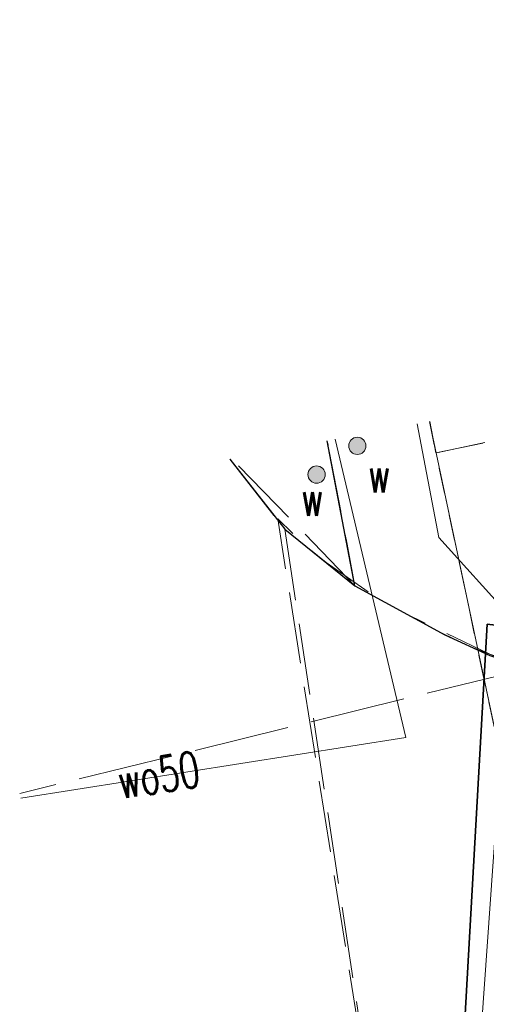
# Model space of a CAD drawing. Header units: metres. Extents: x 6567444 to 13135881, y 5574237 to 11149086.
# Tile 100 of 212: x 6567791 to 6567801, y 5574558 to 5574579. Entities that reach past the tile are written whole.
import ezdxf
from ezdxf.enums import TextEntityAlignment as Align

# ---------------------------------------------------------------- set-up
doc = ezdxf.new("R2010")
doc.units = ezdxf.units.M
for name, pattern in [('_MDCP$0$L_0_03', [1, 0.5, -0.5]), ('_MDCP$0$L_0_04', [1.5, 1, -0.5]), ('_MDCP$0$L_2_50', [2.5, 2, -0.5]), ('_MDCP$1$L_0_06', [2, 1.5, -0.5]), ('GE.I.6640.1.468.2024_MDCP_dodatkowe pomiary_12.03.2026$0$L_0_03', [1, 0.5, -0.5]), ('GE.I.6640.1.468.2024_MDCP_dodatkowe pomiary_12.03.2026$0$L_0_04', [1.5, 1, -0.5]), ('GE.I.6640.1.468.2024_MDCP_dodatkowe pomiary_12.03.2026$0$L_0_06', [2, 1.5, -0.5]), ('GE.I.6640.1.468.2024_MDCP_dodatkowe pomiary_12.03.2026$0$L_2_50', [2.5, 2, -0.5])]:
    doc.linetypes.add(name, pattern=pattern)
for name, color, linetype, lineweight in [('_MDCP$0$EGB_DzialkaEwidencyjna', 7, 'Continuous', 18), ('_MDCP$0$EGB_Klasouzytek', 92, 'Continuous', 18), ('_MDCP$0$EGB_KonturUzytkuGruntowego', 92, 'Continuous', 18), ('_MDCP$0$GES_PrzewodElektroenergetyczny', 1, 'Continuous', 18), ('_MDCP$0$GES_PrzewodElektroenergetyczny_Projektowany', 7, 'Continuous', 18), ('_MDCP$0$GES_UrzadzeniaSiecWodociagowa_P', 7, 'Continuous', 18), ('_MDCP$0$GES_UrzadzeniaTowarzyszczaceLiniowe', 7, 'Continuous', 18), ('_MDCP$0$OT_Komunikacja', 7, 'Continuous', 18), ('_MDCP$0$OT_ZagospodarowanieTerenu', 7, 'Continuous', 18), ('_MDCP$1$GES_PrzewodWodociagowy', 5, 'Continuous', 18), ('GE.I.6640.1.468.2024_MDCP_dodatkowe pomiary_12.03.2026$0$EGB_DzialkaEwidencyjna', 7, 'Continuous', 18), ('GE.I.6640.1.468.2024_MDCP_dodatkowe pomiary_12.03.2026$0$EGB_Klasouzytek', 92, 'Continuous', 18), ('GE.I.6640.1.468.2024_MDCP_dodatkowe pomiary_12.03.2026$0$EGB_KonturUzytkuGruntowego', 92, 'Continuous', 18), ('GE.I.6640.1.468.2024_MDCP_dodatkowe pomiary_12.03.2026$0$GES_PrzewodElektroenergetyczny', 1, 'Continuous', 18), ('GE.I.6640.1.468.2024_MDCP_dodatkowe pomiary_12.03.2026$0$GES_PrzewodElektroenergetyczny_Projektowany', 7, 'Continuous', 18), ('GE.I.6640.1.468.2024_MDCP_dodatkowe pomiary_12.03.2026$0$GES_PrzewodWodociagowy', 5, 'Continuous', 18), ('GE.I.6640.1.468.2024_MDCP_dodatkowe pomiary_12.03.2026$0$GES_UrzadzeniaSiecWodociagowa_P', 7, 'Continuous', 18), ('GE.I.6640.1.468.2024_MDCP_dodatkowe pomiary_12.03.2026$0$GES_UrzadzeniaTowarzyszczaceLiniowe', 7, 'Continuous', 18), ('GE.I.6640.1.468.2024_MDCP_dodatkowe pomiary_12.03.2026$0$OT_Komunikacja', 7, 'Continuous', 18), ('GE.I.6640.1.468.2024_MDCP_dodatkowe pomiary_12.03.2026$0$OT_ZagospodarowanieTerenu', 7, 'Continuous', 18)]:
    doc.layers.add(name, color=color, linetype=linetype, lineweight=lineweight)
doc.styles.add('_MDCP$0$STANDARD', font='simplex.shx')
doc.styles.add('GE.I.6640.1.468.2024_MDCP_dodatkowe pomiary_12.03.2026$0$STANDARD', font='simplex.shx')

# ---------------------------------------------------------------- blocks, each defined once
blk = doc.blocks.new('_MDCP$0$other_SUWW')
at = {"linetype": 'Continuous', "lineweight": 18}
blk.add_hatch(color=0, dxfattribs=at).paths.add_polyline_path([(0, -0.361, 1), (0, 0.361, 1)])
at = {"color": 0, "linetype": 'Continuous', "lineweight": 18}
blk.add_circle((0, 0), 0.361, dxfattribs=at)
blk = doc.blocks.new('_MDCP')
at = {"layer": '_MDCP$0$EGB_DzialkaEwidencyjna', "linetype": 'Continuous', "lineweight": 18}
for p, q in [((6567799.496, 5574570.502), (6567805.778, 5574540.875)), ((6567805.778, 5574540.875), (6567799.496, 5574570.502))]:
    blk.add_line(p, q, dxfattribs=at)
at = {"layer": '_MDCP$0$EGB_Klasouzytek', "lineweight": 18}
for points in [[(6567808.43, 5574567.42), (6567810.41, 5574567.57), (6567821.43, 5574569.65), (6567844.36, 5574573.98), (6567848.19, 5574557.83), (6567841.64, 5574556.2), (6567819.81, 5574551.02), (6567814.7, 5574549.3), (6567811.96, 5574548.85), (6567810.34, 5574548.58), (6567809.02, 5574546.47), (6567805.83, 5574540.63), (6567799.496, 5574570.502)], [(6567799.496, 5574570.502), (6567805.83, 5574540.63), (6567812.91, 5574512.76), (6567813.39, 5574510.85), (6567815.07, 5574503.11), (6567824.54, 5574464.39), (6567837.97, 5574408.39), (6567843.288, 5574339.737)]]:
    blk.add_lwpolyline(points, dxfattribs=at)
at = {"layer": '_MDCP$0$EGB_KonturUzytkuGruntowego', "linetype": '_MDCP$0$L_0_03', "lineweight": 18}
for points in [[(6567944.099, 5574577.571), (6567942.63, 5574577.28), (6567937.22, 5574576.21), (6567870.09, 5574563.29), (6567848.19, 5574557.83), (6567841.64, 5574556.2), (6567819.81, 5574551.02), (6567814.7, 5574549.3), (6567811.96, 5574548.85), (6567810.34, 5574548.58), (6567809.02, 5574546.47), (6567805.83, 5574540.63), (6567799.496, 5574570.502)], [(6567799.496, 5574570.502), (6567805.83, 5574540.63), (6567812.91, 5574512.76), (6567813.39, 5574510.85), (6567815.07, 5574503.11), (6567824.54, 5574464.39), (6567837.97, 5574408.39), (6567840.22, 5574379.37), (6567843.288, 5574339.738)]]:
    blk.add_lwpolyline(points, dxfattribs=at)
at = {"layer": '_MDCP$0$GES_PrzewodElektroenergetyczny', "color": 1, "linetype": 'Continuous', "lineweight": 18}
blk.add_lwpolyline([(6567799.244, 5574570.454), (6567799.692, 5574568.074), (6567801.195, 5574566.414), (6567800.221, 5574552.715), (6567799.94, 5574548.764), (6567802.143, 5574531.01), (6567802.165, 5574529.946)], dxfattribs=at)
at = {"layer": '_MDCP$0$GES_PrzewodElektroenergetyczny_Projektowany', "color": 1, "linetype": '_MDCP$0$L_2_50', "lineweight": 18}
blk.add_lwpolyline([(6567941.601, 5574591.372), (6567938.76, 5574590.8), (6567914.57, 5574585.93), (6567846.504, 5574572.507), (6567844.52, 5574571.99), (6567821.82, 5574566.24), (6567812.21, 5574565.66), (6567801.39, 5574565.29), (6567790.924, 5574562.714)], dxfattribs=at)
at = {"layer": '_MDCP$0$GES_UrzadzeniaTowarzyszczaceLiniowe', "color": 7, "linetype": 'Continuous', "lineweight": 35, "flags": 128}
blk.add_lwpolyline([(6567800.703, 5574566.257), (6567801.281, 5574566.192), (6567800.718, 5574553.771), (6567799.998, 5574553.761), (6567800.703, 5574566.257)], dxfattribs=at)
at = {"layer": '_MDCP$0$OT_Komunikacja', "color": 7, "linetype": '_MDCP$0$L_0_04', "lineweight": 18}
for points in [[(6567805, 5574571.537), (6567804.204, 5574569.805), (6567804.626, 5574569.631), (6567802.997, 5574564.859), (6567800.76, 5574565.628), (6567798.995, 5574566.484), (6567797.939, 5574567.064), (6567797.36, 5574570.1)], [(6567799.509, 5574570.504), (6567799.633, 5574569.846), (6567802.127, 5574570.368), (6567802.449, 5574571.057)]]:
    blk.add_lwpolyline(points, dxfattribs=at)
at = {"layer": '_MDCP$0$OT_Komunikacja', "color": 7, "linetype": 'Continuous', "lineweight": 25}
for points in [[(6567797.939, 5574567.064), (6567797.36, 5574570.1)], [(6567795.319, 5574569.716), (6567796.473, 5574568.245), (6567797.939, 5574567.064), (6567799.822, 5574566.038), (6567800.758, 5574565.6), (6567802.997, 5574564.859)]]:
    blk.add_lwpolyline(points, dxfattribs=at)
at = {"layer": '_MDCP$0$OT_Komunikacja', "color": 7, "linetype": '_MDCP$1$L_0_06', "lineweight": 18}
for points in [[(6567797.36, 5574570.1), (6567797.939, 5574567.064)], [(6567795.319, 5574569.716), (6567796.473, 5574568.245), (6567799.129, 5574550.738), (6567799.06, 5574550.553), (6567798.843, 5574549.3), (6567798.778, 5574548.237), (6567799.488, 5574543.471), (6567801.098, 5574531.285), (6567802.839, 5574519.644), (6567804.604, 5574509.432), (6567805.918, 5574503.198), (6567807.719, 5574495.774), (6567814.307, 5574468.68), (6567815.259, 5574464.767), (6567817.142, 5574457.023), (6567819.924, 5574445.478)], [(6567797.939, 5574567.064), (6567795.358, 5574569.724)]]:
    blk.add_lwpolyline(points, dxfattribs=at)
at = {"layer": '_MDCP$0$OT_Komunikacja', "color": 7, "linetype": '_MDCP$1$L_0_06', "lineweight": 18, "flags": 128}
blk.add_lwpolyline([(6567805.939, 5574564.346), (6567807.362, 5574564.349), (6567808.388, 5574564.453), (6567808.795, 5574564.52), (6567807.49, 5574557.68), (6567806.608, 5574557.341), (6567805.461, 5574556.916), (6567801.51, 5574554.55), (6567801.11, 5574554.08), (6567800.43, 5574553.14), (6567799.875, 5574551.995), (6567799.129, 5574550.738), (6567796.323, 5574568.462), (6567796.88, 5574567.923), (6567797.336, 5574567.552), (6567798.348, 5574566.843), (6567799.642, 5574566.125), (6567800.372, 5574565.78), (6567801.148, 5574565.477), (6567802.211, 5574565.106), (6567803.578, 5574564.734), (6567804.64, 5574564.498)], close=True, dxfattribs=at)
at = {"layer": '_MDCP$0$OT_ZagospodarowanieTerenu', "color": 7, "linetype": '_MDCP$0$L_0_04', "lineweight": 18}
blk.add_lwpolyline([(6567802.426, 5574571.053), (6567802.127, 5574570.368), (6567799.633, 5574569.846), (6567799.509, 5574570.504)], dxfattribs=at)
at = {"layer": '_MDCP$1$GES_PrzewodWodociagowy', "color": 5, "linetype": 'Continuous', "lineweight": 18}
for points in [[(6567799.003, 5574563.887), (6567797.524, 5574570.131)], [(6567790.945, 5574562.619), (6567799.003, 5574563.887)]]:
    blk.add_lwpolyline(points, dxfattribs=at)
at = {"layer": '_MDCP$0$GES_UrzadzeniaSiecWodociagowa_P', "color": 5, "linetype": 'Continuous', "xscale": 0.5, "yscale": 0.5, "zscale": 0.5}
for p in [(6567797.989, 5574569.992), (6567797.136, 5574569.391)]:
    blk.add_blockref('_MDCP$0$other_SUWW', p, dxfattribs=at)
at = {"layer": '_MDCP$0$GES_UrzadzeniaSiecWodociagowa_P', "color": 5, "lineweight": 15, "style": '_MDCP$0$STANDARD', "width": 0.66}
for p in [(6567798.214, 5574569.767), (6567796.815, 5574569.275)]:
    blk.add_text('w', height=0.75, rotation=-360, dxfattribs=at).set_placement(p, align=Align.TOP_LEFT)
at = {"layer": '_MDCP$1$GES_PrzewodWodociagowy', "color": 5, "lineweight": 15, "style": '_MDCP$0$STANDARD', "width": 0.66}
blk.add_text('wo50', height=0.75, rotation=-351.1, dxfattribs=at).set_placement((6567793.828, 5574563.103), align=Align.MIDDLE_CENTER)
blk = doc.blocks.new('GE.I.6640.1.468.2024_MDCP_dodatkowe pomiary_12.03.2026$0$other_SUWW')
at = {"linetype": 'Continuous', "lineweight": 18}
blk.add_hatch(color=0, dxfattribs=at).paths.add_polyline_path([(0, -0.361, 1), (0, 0.361, 1)])
at = {"color": 0, "linetype": 'Continuous', "lineweight": 18}
blk.add_circle((0, 0), 0.361, dxfattribs=at)
blk = doc.blocks.new('GE.I.6640.1.468.2024_MDCP_dodatkowe pomiary_12.03.2026')
at = {"layer": 'GE.I.6640.1.468.2024_MDCP_dodatkowe pomiary_12.03.2026$0$EGB_DzialkaEwidencyjna', "linetype": 'Continuous', "lineweight": 18}
for p, q in [((6567799.496, 5574570.502), (6567805.778, 5574540.875)), ((6567805.778, 5574540.875), (6567799.496, 5574570.502))]:
    blk.add_line(p, q, dxfattribs=at)
at = {"layer": 'GE.I.6640.1.468.2024_MDCP_dodatkowe pomiary_12.03.2026$0$EGB_Klasouzytek', "lineweight": 18}
for points in [[(6567808.43, 5574567.42), (6567810.41, 5574567.57), (6567821.43, 5574569.65), (6567844.36, 5574573.98), (6567848.19, 5574557.83), (6567841.64, 5574556.2), (6567819.81, 5574551.02), (6567814.7, 5574549.3), (6567811.96, 5574548.85), (6567810.34, 5574548.58), (6567809.02, 5574546.47), (6567805.83, 5574540.63), (6567799.496, 5574570.502)], [(6567799.496, 5574570.502), (6567805.83, 5574540.63), (6567812.91, 5574512.76), (6567813.39, 5574510.85), (6567815.07, 5574503.11), (6567824.54, 5574464.39), (6567837.97, 5574408.39), (6567843.288, 5574339.737)]]:
    blk.add_lwpolyline(points, dxfattribs=at)
at = {"layer": 'GE.I.6640.1.468.2024_MDCP_dodatkowe pomiary_12.03.2026$0$EGB_KonturUzytkuGruntowego', "linetype": 'GE.I.6640.1.468.2024_MDCP_dodatkowe pomiary_12.03.2026$0$L_0_03', "lineweight": 18}
for points in [[(6567944.099, 5574577.571), (6567942.63, 5574577.28), (6567937.22, 5574576.21), (6567870.09, 5574563.29), (6567848.19, 5574557.83), (6567841.64, 5574556.2), (6567819.81, 5574551.02), (6567814.7, 5574549.3), (6567811.96, 5574548.85), (6567810.34, 5574548.58), (6567809.02, 5574546.47), (6567805.83, 5574540.63), (6567799.496, 5574570.502)], [(6567799.496, 5574570.502), (6567805.83, 5574540.63), (6567812.91, 5574512.76), (6567813.39, 5574510.85), (6567815.07, 5574503.11), (6567824.54, 5574464.39), (6567837.97, 5574408.39), (6567840.22, 5574379.37), (6567843.288, 5574339.738)]]:
    blk.add_lwpolyline(points, dxfattribs=at)
at = {"layer": 'GE.I.6640.1.468.2024_MDCP_dodatkowe pomiary_12.03.2026$0$GES_PrzewodElektroenergetyczny', "color": 1, "linetype": 'Continuous', "lineweight": 18}
blk.add_lwpolyline([(6567799.244, 5574570.454), (6567799.692, 5574568.074), (6567801.195, 5574566.414), (6567800.221, 5574552.715), (6567799.94, 5574548.764), (6567802.143, 5574531.01), (6567802.165, 5574529.946)], dxfattribs=at)
at = {"layer": 'GE.I.6640.1.468.2024_MDCP_dodatkowe pomiary_12.03.2026$0$GES_PrzewodElektroenergetyczny_Projektowany', "color": 1, "linetype": 'GE.I.6640.1.468.2024_MDCP_dodatkowe pomiary_12.03.2026$0$L_2_50', "lineweight": 18}
blk.add_lwpolyline([(6567941.601, 5574591.372), (6567938.76, 5574590.8), (6567914.57, 5574585.93), (6567846.504, 5574572.507), (6567844.52, 5574571.99), (6567821.82, 5574566.24), (6567812.21, 5574565.66), (6567801.39, 5574565.29), (6567790.924, 5574562.714)], dxfattribs=at)
at = {"layer": 'GE.I.6640.1.468.2024_MDCP_dodatkowe pomiary_12.03.2026$0$GES_PrzewodWodociagowy', "color": 5, "linetype": 'Continuous', "lineweight": 18}
for points in [[(6567799.003, 5574563.887), (6567797.524, 5574570.131)], [(6567790.945, 5574562.619), (6567799.003, 5574563.887)]]:
    blk.add_lwpolyline(points, dxfattribs=at)
at = {"layer": 'GE.I.6640.1.468.2024_MDCP_dodatkowe pomiary_12.03.2026$0$GES_UrzadzeniaTowarzyszczaceLiniowe', "color": 7, "linetype": 'Continuous', "lineweight": 35, "flags": 128}
blk.add_lwpolyline([(6567800.703, 5574566.257), (6567801.281, 5574566.192), (6567800.718, 5574553.771), (6567799.998, 5574553.761), (6567800.703, 5574566.257)], dxfattribs=at)
at = {"layer": 'GE.I.6640.1.468.2024_MDCP_dodatkowe pomiary_12.03.2026$0$OT_Komunikacja', "color": 7, "linetype": 'GE.I.6640.1.468.2024_MDCP_dodatkowe pomiary_12.03.2026$0$L_0_04', "lineweight": 18}
for points in [[(6567805, 5574571.537), (6567804.204, 5574569.805), (6567804.626, 5574569.631), (6567802.997, 5574564.859), (6567800.76, 5574565.628), (6567798.995, 5574566.484), (6567797.939, 5574567.064), (6567797.36, 5574570.1)], [(6567799.509, 5574570.504), (6567799.633, 5574569.846), (6567802.127, 5574570.368), (6567802.449, 5574571.057)]]:
    blk.add_lwpolyline(points, dxfattribs=at)
at = {"layer": 'GE.I.6640.1.468.2024_MDCP_dodatkowe pomiary_12.03.2026$0$OT_Komunikacja', "color": 7, "linetype": 'Continuous', "lineweight": 25}
for points in [[(6567797.939, 5574567.064), (6567797.36, 5574570.1)], [(6567795.319, 5574569.716), (6567796.473, 5574568.245), (6567797.939, 5574567.064), (6567799.822, 5574566.038), (6567800.758, 5574565.6), (6567802.997, 5574564.859)]]:
    blk.add_lwpolyline(points, dxfattribs=at)
at = {"layer": 'GE.I.6640.1.468.2024_MDCP_dodatkowe pomiary_12.03.2026$0$OT_Komunikacja', "color": 7, "linetype": 'GE.I.6640.1.468.2024_MDCP_dodatkowe pomiary_12.03.2026$0$L_0_06', "lineweight": 18}
for points in [[(6567797.36, 5574570.1), (6567797.939, 5574567.064)], [(6567795.319, 5574569.716), (6567796.473, 5574568.245), (6567799.129, 5574550.738), (6567799.06, 5574550.553), (6567798.843, 5574549.3), (6567798.778, 5574548.237), (6567799.488, 5574543.471), (6567801.098, 5574531.285), (6567802.839, 5574519.644), (6567804.604, 5574509.432), (6567805.918, 5574503.198), (6567807.719, 5574495.774), (6567814.307, 5574468.68), (6567815.259, 5574464.767), (6567817.142, 5574457.023), (6567819.924, 5574445.478)], [(6567797.939, 5574567.064), (6567795.358, 5574569.724)]]:
    blk.add_lwpolyline(points, dxfattribs=at)
at = {"layer": 'GE.I.6640.1.468.2024_MDCP_dodatkowe pomiary_12.03.2026$0$OT_Komunikacja', "color": 7, "linetype": 'GE.I.6640.1.468.2024_MDCP_dodatkowe pomiary_12.03.2026$0$L_0_06', "lineweight": 18, "flags": 128}
blk.add_lwpolyline([(6567805.939, 5574564.346), (6567807.362, 5574564.349), (6567808.388, 5574564.453), (6567808.795, 5574564.52), (6567807.49, 5574557.68), (6567806.608, 5574557.341), (6567805.461, 5574556.916), (6567801.51, 5574554.55), (6567801.11, 5574554.08), (6567800.43, 5574553.14), (6567799.875, 5574551.995), (6567799.129, 5574550.738), (6567796.323, 5574568.462), (6567796.88, 5574567.923), (6567797.336, 5574567.552), (6567798.348, 5574566.843), (6567799.642, 5574566.125), (6567800.372, 5574565.78), (6567801.148, 5574565.477), (6567802.211, 5574565.106), (6567803.578, 5574564.734), (6567804.64, 5574564.498)], close=True, dxfattribs=at)
at = {"layer": 'GE.I.6640.1.468.2024_MDCP_dodatkowe pomiary_12.03.2026$0$OT_ZagospodarowanieTerenu', "color": 7, "linetype": 'GE.I.6640.1.468.2024_MDCP_dodatkowe pomiary_12.03.2026$0$L_0_04', "lineweight": 18}
blk.add_lwpolyline([(6567802.426, 5574571.053), (6567802.127, 5574570.368), (6567799.633, 5574569.846), (6567799.509, 5574570.504)], dxfattribs=at)
at = {"layer": 'GE.I.6640.1.468.2024_MDCP_dodatkowe pomiary_12.03.2026$0$GES_UrzadzeniaSiecWodociagowa_P', "color": 5, "linetype": 'Continuous', "xscale": 0.5, "yscale": 0.5, "zscale": 0.5}
for p in [(6567797.989, 5574569.992), (6567797.136, 5574569.391)]:
    blk.add_blockref('GE.I.6640.1.468.2024_MDCP_dodatkowe pomiary_12.03.2026$0$other_SUWW', p, dxfattribs=at)
at = {"layer": 'GE.I.6640.1.468.2024_MDCP_dodatkowe pomiary_12.03.2026$0$GES_PrzewodWodociagowy', "color": 5, "lineweight": 15, "style": 'GE.I.6640.1.468.2024_MDCP_dodatkowe pomiary_12.03.2026$0$STANDARD', "width": 0.66}
blk.add_text('wo50', height=0.75, rotation=-351.1, dxfattribs=at).set_placement((6567793.828, 5574563.103), align=Align.MIDDLE_CENTER)
at = {"layer": 'GE.I.6640.1.468.2024_MDCP_dodatkowe pomiary_12.03.2026$0$GES_UrzadzeniaSiecWodociagowa_P', "color": 5, "lineweight": 15, "style": 'GE.I.6640.1.468.2024_MDCP_dodatkowe pomiary_12.03.2026$0$STANDARD', "width": 0.66}
for p in [(6567798.214, 5574569.767), (6567796.815, 5574569.275)]:
    blk.add_text('w', height=0.75, rotation=-360, dxfattribs=at).set_placement(p, align=Align.TOP_LEFT)

msp = doc.modelspace()

# ---------------------------------------------------------------- block references
at = {"layer": 'Defpoints'}
msp.add_blockref('GE.I.6640.1.468.2024_MDCP_dodatkowe pomiary_12.03.2026', (0, 0), dxfattribs=at)

# ---------------------------------------------------------------- next in the draw order: block references
msp.add_blockref('_MDCP', (0, 0))

doc.saveas('drawing.dxf')
